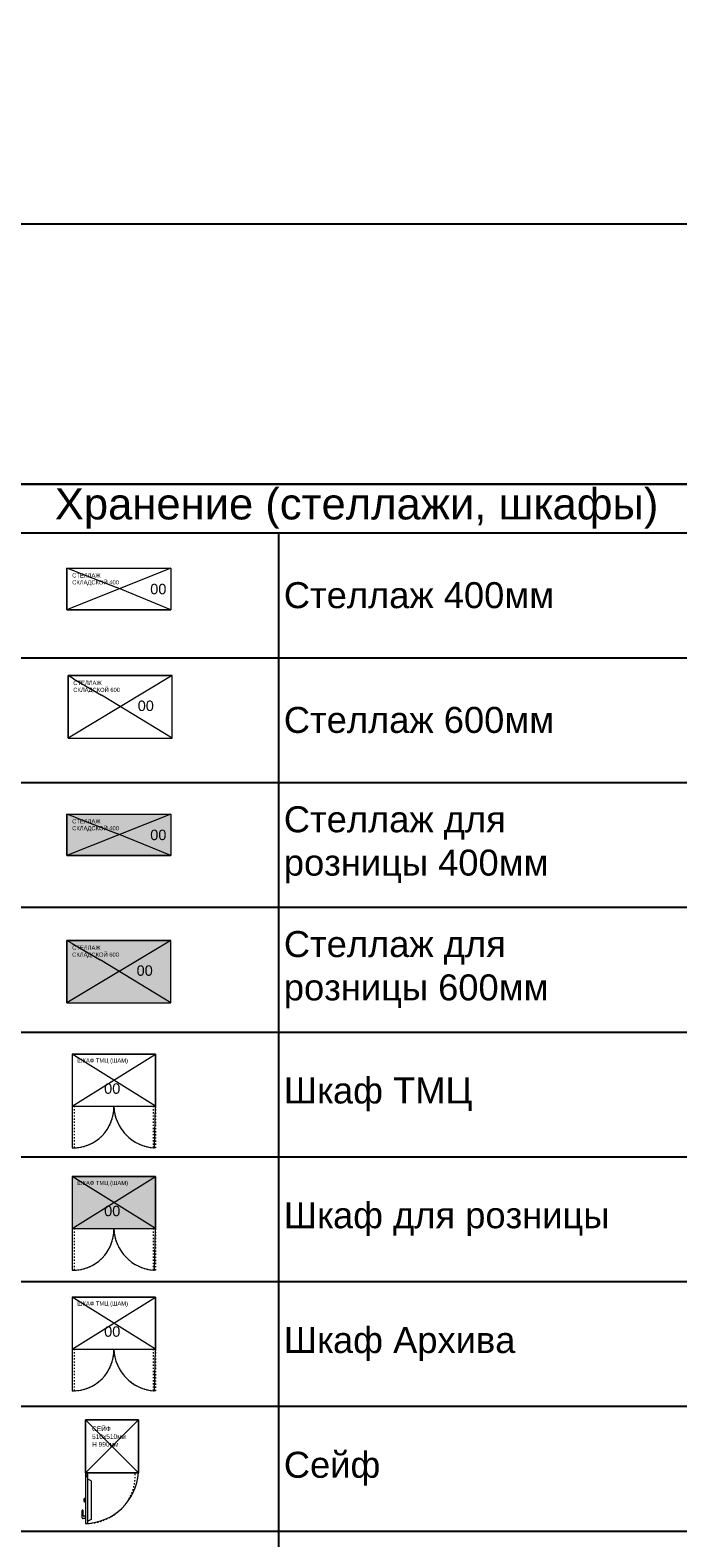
# Model space of a CAD drawing. Header units: millimetres. Extents: x -692150 to 2662533, y -95416 to 65084.
# Tile 41 of 256: x -65895 to -59664, y -37590 to -23089. Entities that reach past the tile are written whole.
import ezdxf
from ezdxf import colors
from ezdxf.entities.mleader import LeaderData, LeaderLine
from ezdxf.math import Vec2, Vec3

# ---------------------------------------------------------------- set-up
doc = ezdxf.new("R2010")
doc.units = ezdxf.units.MM
doc.linetypes.add('ACAD_ISO03W100', pattern=[30, 12, -18])
doc.linetypes.add('HIDDENX2', pattern=[19.05, 12.7, -6.35])
doc.layers.get('Defpoints').update_dxf_attribs({"color": 30})
doc.layers.add('09_АР_Мебель', color=7, linetype='Continuous', lineweight=9, true_color=0x000000)
doc.layers.add('1. ПОДЛОЖКА', color=7, linetype='Continuous', lineweight=0, true_color=0x9b9292)
doc.layers.add('11_АР_Номер мебели', color=1, linetype='Continuous', lineweight=13, plot=False)
doc.styles.add('_ТЕКСТОВЫЙ', font='arial.ttf', dxfattribs={"width": 0.8})
doc.styles.add('HVAC_AEP', font='arial.ttf')
doc.styles.get("Standard").update_dxf_attribs({"font": 'arial.ttf'})

# ---------------------------------------------------------------- blocks, each defined once
blk = doc.blocks.new('*T212')
at = {"color": 0, "linetype": 'ByBlock', "lineweight": -2, "transparency": 16777216}
for p, q in [((0, 0), (6500, 0)), ((0, 0), (0, -13670)), ((6500, 0), (6500, -13670)), ((0, -470), (6500, -470)), ((2500, -470), (2500, -13670)), ((0, -1670), (6500, -1670)), ((0, -2870), (6500, -2870)), ((0, -4070), (6500, -4070)), ((0, -5270), (6500, -5270)), ((0, -6470), (6500, -6470)), ((0, -7670), (6500, -7670)), ((0, -8870), (6500, -8870)), ((0, -10070), (6500, -10070)), ((0, -11270), (6500, -11270)), ((0, -12470), (6500, -12470)), ((0, -13670), (6500, -13670))]:
    blk.add_line(p, q, dxfattribs=at)
at = {"color": 0, "lineweight": 15, "transparency": 16777216, "style": 'HVAC_AEP'}
for s, insert, char_height, width, attachment_point in [('Хранение (стеллажи, шкафы)', (3250, -235), 300, 6497, 5), ('Стеллаж 400мм', (2550, -1070), 250, 3900, 4), ('Стеллаж 600мм', (2550, -2270), 250, 3900, 4), ('Стеллаж для^Jрозницы 400мм', (2550, -3470), 250, 3900, 4), ('Стеллаж для^Jрозницы 600мм', (2550, -4670), 250, 3900, 4), ('Шкаф ТМЦ', (2550, -5870), 250, 3900, 4), ('Шкаф для розницы', (2550, -7070), 250, 3900, 4), ('Шкаф Архива', (2550, -8270), 250, 3900, 4), ('Сейф', (2550, -9470), 250, 3900, 4), ('Шкаф уборочного^Jинвентаря', (2550, -10670), 250, 3900, 4), ('Шкаф для одежды', (2550, -11870), 250, 3900, 4), ('Шкаф для личных^Jвещей', (2550, -13070), 250, 3900, 4)]:
    blk.add_mtext(s, dxfattribs=dict(at, insert=insert, char_height=char_height, width=width, attachment_point=attachment_point))
blk = doc.blocks.new('Стеллаж складской 400')
at = {"layer": '09_АР_Мебель'}
for p, q in [((0, 0), (1000, 0)), ((1000, 0), (0, -400)), ((0, 0), (0, -400)), ((77, -30), (0, 0)), ((1000, 0), (1000, -400)), ((77, -30), (480, -187)), ((1000, -400), (480, -187)), ((0, -400), (1000, -400))]:
    blk.add_line(p, q, dxfattribs=at)
at = {"flags": 1}
for tag, p in [('ДОП_ИНФОРМАЦИЯ', (618, 35)), ('КОД_ОБОРУДОВАНИЯ', (618, 87)), ('ДОГОВОР', (1050, 0))]:
    blk.add_attdef(tag, p, '', height=25, dxfattribs=at)
at = {"layer": '09_АР_Мебель', "insert": (50, -50), "char_height": 40, "attachment_point": 1}
blk.add_mtext_dynamic_manual_height_columns('{\\C7;СТЕЛЛАЖ СКЛАДСКОЙ 400}', width=500, gutter_width=12.5, heights=[0], dxfattribs=at)
at = {"layer": '11_АР_Номер мебели', "flags": 4}
blk.add_attdef('Номер', (801, -251), '', height=100, dxfattribs=at)
blk = doc.blocks.new('*U269')
at = {"layer": '1. ПОДЛОЖКА'}
blk.add_lwpolyline([(0, 0), (1000, 0), (1000, -400), (0, -400)], close=True, dxfattribs=at)
ref = blk.add_blockref('Стеллаж складской 400', (0, 0))
ref.add_attrib('Номер', '00', (801, -251), dxfattribs={"layer": '11_АР_Номер мебели', "height": 100})
blk = doc.blocks.new('Шкаф')
at = {"layer": '09_АР_Мебель'}
for p, q in [((0, 0), (800, 0)), ((800, -500), (0, 0)), ((0, 0), (0, -500)), ((0, -500), (800, 0)), ((800, 0), (800, -500)), ((0, -500), (800, -500))]:
    blk.add_line(p, q, dxfattribs=at)
at = {"layer": '09_АР_Мебель', "linetype": 'ACAD_ISO03W100'}
for p, q in [((0, -500), (0, -900)), ((20, -900), (20, -500)), ((780, -900), (780, -500)), ((800, -500), (800, -900)), ((0, -900), (20, -900)), ((800, -900), (780, -900))]:
    blk.add_line(p, q, dxfattribs=at)
for centre, radius, start, end in [((9, -509), 391, 271.6081, 1.3295), ((814, -487), 414, 181.7379, 265.3245)]:
    blk.add_arc(centre, radius, start, end, dxfattribs=at)
at = {"layer": '1. ПОДЛОЖКА'}
blk.add_lwpolyline([(800, 0), (0, 0), (0, -500), (800, -500)], close=True, dxfattribs=at)
blk.add_lwpolyline([(0, -500), (0, -900, 0.427922), (400, -500, 0.389964), (790, -900), (800, -500)], format="xyb", dxfattribs=at)
at = {"flags": 1}
for tag, p in [('ДОП_ИНФОРМАЦИЯ', (534, 33)), ('КОД_ОБОРУДОВАНИЯ', (534, 85)), ('ДОГОВОР', (835, 0))]:
    blk.add_attdef(tag, p, '', height=25, dxfattribs=at)
at = {"layer": '09_АР_Мебель', "insert": (47, -41), "char_height": 40, "attachment_point": 1}
blk.add_mtext_dynamic_manual_height_columns('{\\C7;ШКАФ ТМЦ (ШАМ)}', width=500, gutter_width=12.5, heights=[0], dxfattribs=at)
at = {"layer": '11_АР_Номер мебели', "flags": 4}
blk.add_attdef('Номер', (306, -380), '', height=100, dxfattribs=at)
blk = doc.blocks.new('Сейф')
at = {"layer": '09_АР_Мебель'}
for p, q in [((510, 0), (0, 0)), ((0, 0), (0, -510)), ((510, 0), (0, -510)), ((0, 0), (39, -39)), ((510, -510), (510, 0)), ((39, -39), (147, -147)), ((147, -147), (510, -510)), ((0, -510), (510, -510)), ((23, -549), (0, -549)), ((0, -549), (0, -997)), ((4, -529), (4, -510)), ((4, -538), (4, -549)), ((19, -529), (19, -510)), ((19, -538), (19, -549)), ((23, -997), (23, -549)), ((54, -587), (23, -572)), ((54, -587), (54, -958)), ((-8, -761), (-15, -763)), ((-15, -763), (-15, -782)), ((-8, -764), (-15, -765)), ((-8, -767), (-15, -768)), ((-8, -770), (-15, -770)), ((-8, -773), (-15, -773)), ((-8, -776), (-15, -775)), ((-8, -779), (-15, -778)), ((-8, -781), (-15, -780)), ((-8, -784), (-15, -782)), ((-8, -792), (-8, -753)), ((-8, -753), (0, -753)), ((0, -792), (-8, -792)), ((0, -753), (0, -792)), ((-31, -943), (-31, -873)), ((-23, -920), (-23, -873)), ((0, -950), (-23, -950)), ((0, -927), (-15, -927)), ((0, -950), (0, -927)), ((0, -997), (23, -997)), ((54, -958), (23, -974))]:
    blk.add_line(p, q, dxfattribs=at)
for centre, radius, start, end in [((12, -529), 11.6, 131.8103, 48.1897), ((12, -529), 7.73, 180, 0), ((12, -529), 7.73, 180, 0), ((-27, -873), 3.86, 0, 180), ((-23, -943), 7.73, 180, 270), ((-15, -920), 7.73, 180, 270)]:
    blk.add_arc(centre, radius, start, end, dxfattribs=at)
at = {"layer": '09_АР_Мебель', "linetype": 'ACAD_ISO03W100'}
blk.add_arc((12, -529), 468, 271.4203, 2.3675, dxfattribs=at)
at = {"layer": '1. ПОДЛОЖКА'}
blk.add_lwpolyline([(0, 0), (510, 0), (510, -510), (0, -510)], close=True, dxfattribs=at)
blk.add_lwpolyline([(0, -510), (0, -997)], dxfattribs=at)
blk.add_lwpolyline([(0, -997, 0.387431), (510, -510)], format="xyb", dxfattribs=at)
at = {"layer": '09_АР_Мебель', "insert": (64, -64), "char_height": 45.08, "attachment_point": 1}
blk.add_mtext_dynamic_manual_height_columns('{\\C7;СЕЙФ 510х510мм\\PH 990мм}', width=258, gutter_width=12.5, heights=[0], dxfattribs=at)
blk = doc.blocks.new('Стеллаж складской 600')
at = {"layer": '09_АР_Мебель'}
for p, q in [((1000, 0), (0, -600)), ((0, -600), (0, 0)), ((0, 0), (1000, 0)), ((51, -30), (0, 0)), ((1000, -600), (1000, 0)), ((51, -30), (320, -187)), ((1000, -600), (320, -187)), ((0, -600), (1000, -600))]:
    blk.add_line(p, q, dxfattribs=at)
at = {"flags": 1}
for tag, p in [('ДОП_ИНФОРМАЦИЯ', (625, 29)), ('КОД_ОБОРУДОВАНИЯ', (625, 81)), ('ДОГОВОР', (1000, 0))]:
    blk.add_attdef(tag, p, '', height=25, dxfattribs=at)
at = {"layer": '09_АР_Мебель', "insert": (50, -50), "char_height": 40, "attachment_point": 1}
blk.add_mtext_dynamic_manual_height_columns('{\\C7;СТЕЛЛАЖ СКЛАДСКОЙ 600}', width=500, gutter_width=12.5, heights=[0], dxfattribs=at)
at = {"layer": '11_АР_Номер мебели', "flags": 4}
blk.add_attdef('Номер', (670, -340), '', height=100, dxfattribs=at)
blk = doc.blocks.new('*U268')
at = {"layer": '1. ПОДЛОЖКА'}
blk.add_lwpolyline([(1000, 0), (0, 0), (0, -600), (1000, -600)], close=True, dxfattribs=at)
ref = blk.add_blockref('Стеллаж складской 600', (0, 0))
ref.add_attrib('Номер', '00', (670, -340), dxfattribs={"layer": '11_АР_Номер мебели', "height": 100})
blk = doc.blocks.new('_Dot')
at = {"color": 0, "linetype": 'ByBlock', "lineweight": -2}
blk.add_line((-0.5, 0), (-1, 0), dxfattribs=at)
at = {"color": 0, "linetype": 'ByBlock', "const_width": 0.5}
blk.add_lwpolyline([(-0.25, 0, 1), (0.25, 0, 1)], format="xyb", close=True, dxfattribs=at)

msp = doc.modelspace()

# ---------------------------------------------------------------- hatches: boundary and pattern name
at = {"lineweight": 0, "transparency": 33554495}
h = msp.add_hatch(color=162, dxfattribs=at)
h.dxf.hatch_style = 1
h.paths.add_polyline_path([(-64540.7, -30628.2), (-65540.7, -30628.2), (-65541.8, -31029.3), (-64541.8, -31029.3)])
h = msp.add_hatch(color=162, dxfattribs=at)
h.dxf.hatch_style = 1
h.paths.add_polyline_path([(-64540.7, -31844.1), (-65540.7, -31844.1), (-65540.7, -32444.1), (-64540.7, -32444.1)])
h = msp.add_hatch(color=162, dxfattribs=at)
h.dxf.hatch_style = 1
h.paths.add_polyline_path([(-64689.3, -34115.9), (-65489.3, -34115.9), (-65489.3, -34615.9), (-64689.3, -34615.9)])

# ---------------------------------------------------------------- linework, layer by layer
at = {"layer": 'Defpoints', "color": 1}
msp.add_lwpolyline([(-158394.8, -24951.8), (39622.9, -24951.8), (39622.9, -57789.5), (-158394.8, -57789.5)], close=True, dxfattribs=at)
at = {"layer": 'Defpoints'}
msp.add_lwpolyline([(39622.9, -27455.1), (-153407.1, -27455.1)], dxfattribs=at)

# ---------------------------------------------------------------- block references
msp.add_blockref('*T212', (-66004.5, -27455.1))
at = {"lineweight": 35}
for name, p in [('*U269', (-65540.7, -28263.5)), ('*U268', (-65530.2, -29297.3)), ('*U269', (-65540.7, -30628.2)), ('*U268', (-65540.7, -31844.1)), ('Сейф', (-65363.4, -36454.5))]:
    msp.add_blockref(name, p, dxfattribs=at)
ref = msp.add_blockref('Шкаф', (-65489.3, -32938.7))
ref.add_attrib('Номер', '00', (-65183.1, -33319.1), dxfattribs={"layer": '11_АР_Номер мебели', "height": 100})
ref = msp.add_blockref('Шкаф', (-65489.3, -34115.9))
ref.add_attrib('Номер', '00', (-65183.1, -34496.3), dxfattribs={"layer": '11_АР_Номер мебели', "height": 100})
ref = msp.add_blockref('Шкаф', (-65489.3, -35275.6))
ref.add_attrib('Номер', '00', (-65183.1, -35655.9), dxfattribs={"layer": '11_АР_Номер мебели', "height": 100})

# ---------------------------------------------------------------- leaders
at = {"color": 162, "linetype": 'HIDDENX2', "lineweight": 30, "ltscale": 15, "true_color": 0x002eb8}
ml = msp.add_multileader_mtext('Standard', dxfattribs=at)
ml.set_content('\\pxi-3,l4,t4;Модуль Тип 1.1', color=(0, 46, 184), style='_ТЕКСТОВЫЙ')
ml.set_leader_properties(lineweight=0)
ml.set_arrow_properties(name='DOT')
ml.build(insert=Vec2(0, 0))
ml.multileader.update_dxf_attribs({"text_left_attachment_type": 6, "text_right_attachment_type": 6, "dogleg_length": 0.36, "arrow_head_size": 50, "scale": 100})
ctx = ml.context
ctx.base_point, ctx.scale, ctx.char_height, ctx.arrow_head_size, ctx.landing_gap_size, ctx.plane_origin = Vec3(65996.7, -36931.4), 100, 250, 50, 100, Vec3(52171.1, -31780.7)
ctx.left_attachment, ctx.right_attachment, ctx.text_align_type, ctx.attachment_type = 6, 6, 1, 2
notes = []
notes.append((ctx, [(0, (0, 0, 0), (0, 0), (1, 0), 1, [])]))
ctx.mtext.insert, ctx.mtext.width, ctx.mtext.defined_height, ctx.mtext.alignment, ctx.mtext.flow_direction = Vec3(67071.2, -36607.9), 6846.369, 600.4, 2, 5
ml = msp.add_multileader_mtext('Standard', dxfattribs=at)
ml.set_content('\\pxi-3,l4,t4;Модуль Тип 1.2', color=(0, 46, 184), style='_ТЕКСТОВЫЙ')
ml.set_leader_properties(lineweight=0)
ml.set_arrow_properties(name='DOT')
ml.build(insert=Vec2(0, 0))
ml.multileader.update_dxf_attribs({"text_left_attachment_type": 6, "text_right_attachment_type": 6, "dogleg_length": 0.36, "arrow_head_size": 50, "scale": 100})
ctx = ml.context
ctx.base_point, ctx.scale, ctx.char_height, ctx.arrow_head_size, ctx.landing_gap_size, ctx.plane_origin = Vec3(65992.3, -39013.3), 100, 250, 50, 100, Vec3(52166.7, -33862.6)
ctx.left_attachment, ctx.right_attachment, ctx.text_align_type, ctx.attachment_type = 6, 6, 1, 2
notes.append((ctx, [(0, (0, 0, 0), (0, 0), (1, 0), 1, [])]))
ctx.mtext.insert, ctx.mtext.width, ctx.mtext.defined_height, ctx.mtext.alignment, ctx.mtext.flow_direction = Vec3(67085.1, -38689.8), 6846.369, 600.4, 2, 5
for ctx, leaders in notes:
    for number, flags, end, landing, length, lines in leaders:
        leader = LeaderData()
        leader.index, (leader.has_last_leader_line, leader.has_dogleg_vector, leader.attachment_direction) = number, flags
        leader.last_leader_point, leader.dogleg_vector, leader.dogleg_length = Vec3(end), Vec3(landing), length
        for number, points, colour, breaks in lines:
            line = LeaderLine()
            line.index, line.vertices, line.color, line.breaks = number, Vec3.list(points), colors.encode_raw_color(colour), breaks
            leader.lines.append(line)
        ctx.leaders.append(leader)

doc.saveas('drawing.dxf')
